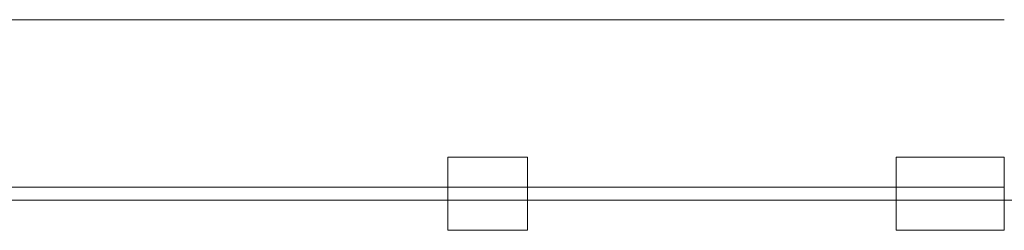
# Model space of a CAD drawing. Header units: metres. Extents: x -3.6 to 84.5, y -11 to 16.8.
# Tile 66 of 137: x 13.125 to 14.273, y 13.61 to 13.855. Entities that reach past the tile are written whole.
import ezdxf

# ---------------------------------------------------------------- set-up
doc = ezdxf.new("R2010")
doc.units = ezdxf.units.M
doc.header["$MEASUREMENT"] = 0
for name, color, linetype in [('604 - Struktur.Wand Aussen', 7, 'Continuous'), ('610 - Struktur.Treppe_ Rampe', 7, 'Continuous'), ('613 - Struktur.Fassade', 7, 'Continuous')]:
    doc.layers.add(name, color=color, linetype=linetype)

msp = doc.modelspace()

# ---------------------------------------------------------------- linework, layer by layer
at = {"layer": '604 - Struktur.Wand Aussen', "color": 7, "linetype": 'Continuous', "lineweight": 13}
msp.add_line((14.273, 13.855), (11.975, 13.855), dxfattribs=at)
at = {"layer": '610 - Struktur.Treppe_ Rampe', "color": 7, "linetype": 'Continuous', "lineweight": 18}
msp.add_line((14.84, 13.645), (11.41, 13.645), dxfattribs=at)
at = {"layer": '610 - Struktur.Treppe_ Rampe', "color": 7, "linetype": 'Continuous', "lineweight": 13}
msp.add_line((14.84, 13.645), (11.41, 13.645), dxfattribs=at)
at = {"layer": '613 - Struktur.Fassade', "color": 7, "linetype": 'Continuous', "lineweight": 13}
for p, q in [((13.6255, 13.66), (12.6225, 13.66)), ((13.6705, 13.66), (13.6255, 13.66)), ((14.273, 13.66), (13.6705, 13.66))]:
    msp.add_line(p, q, dxfattribs=at)
at = {"layer": '613 - Struktur.Fassade', "color": 7, "linetype": 'Continuous', "lineweight": 13, "flags": 128}
for points in [[(13.624, 13.695), (13.717, 13.695), (13.717, 13.61), (13.624, 13.61)], [(14.273, 13.695), (14.147, 13.695), (14.147, 13.61), (14.273, 13.61)]]:
    msp.add_lwpolyline(points, close=True, dxfattribs=at)

doc.saveas('drawing.dxf')
